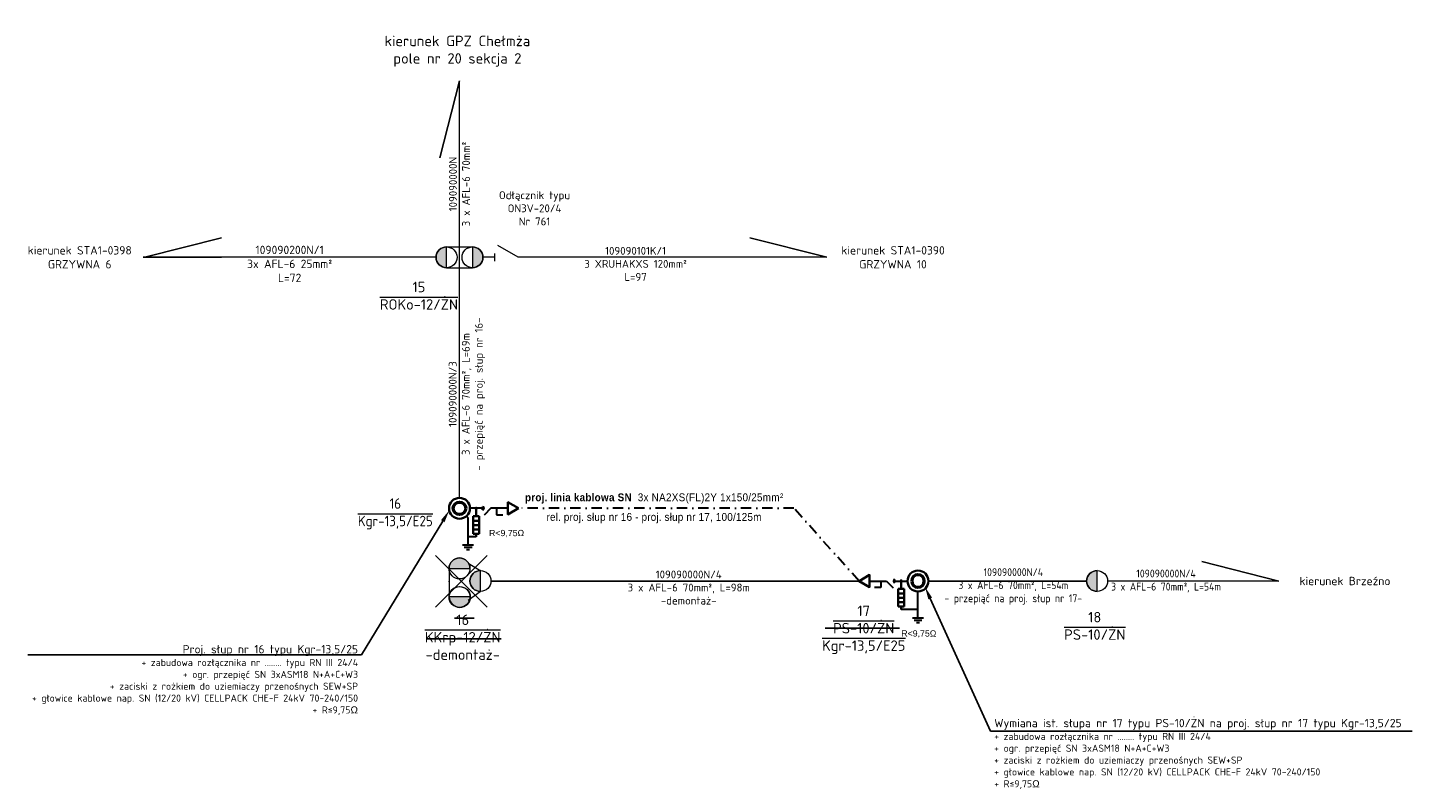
# Model space of a CAD drawing. Header units: metres. Extents: x -1993 to 4624, y 674 to 2411.
# Tile 8 of 14: x 323 to 654, y 1419 to 1600. Entities that reach past the tile are written whole.
import ezdxf
from ezdxf import colors
from ezdxf.entities.mleader import LeaderData, LeaderLine
from ezdxf.math import Vec2, Vec3

# ---------------------------------------------------------------- set-up
doc = ezdxf.new("R2010")
doc.units = ezdxf.units.M
doc.linetypes.add('DASHDOT2', pattern=[0.5, 0.25, -0.125, 0, -0.125])
doc.layers.add('# OBMBS-9x-19xxx __EI_opis_SN', color=1, linetype='Continuous', lineweight=0)
doc.layers.add('# OBMBS-9x-19xxx _SN PROJ. KABLE 15kV', color=10, linetype='DASHDOT2', lineweight=30)
doc.layers.add('# OBMBS-9x-19xxx _EI_ schemat', color=1, linetype='Continuous')
doc.layers.add('# OBMBS-9x-19xxx _EI_demontaż SN', color=1, linetype='Demontaż_(6m)')
doc.layers.add('PP_isnt. słup SN', color=7, linetype='Continuous', lineweight=9, true_color=0x000000)
doc.styles.add('linie', font='simplex.shx', dxfattribs={"height": 1})
doc.styles.add('PLS_View', font='arial.ttf')
doc.styles.add('PP_opis 2.0', font='ARIALN.TTF', dxfattribs={"height": 2})
doc.styles.get("Standard").update_dxf_attribs({"font": 'ARIAL.TTF'})
doc.linetypes.add('Demontaż_(6m)', pattern='A,6,["x",linie,S=2,R=0,X=-0.5238,Y=-0.66667],0', length=6)

# ---------------------------------------------------------------- blocks, each defined once
blk = doc.blocks.new('G$C0D73F9A8')
at = {"layer": 'PP_isnt. słup SN', "transparency": 33554687}
h = blk.add_hatch(color=0, dxfattribs=at)
h.dxf.hatch_style = 1
edge = h.paths.add_edge_path()
edge.add_line((0, -2), (0, 2))
edge.add_arc((0, 0), 2, 90, 270)
at = {"layer": 'PP_isnt. słup SN', "color": 0}
blk.add_lwpolyline([(0, -2), (0, 2)], dxfattribs=at)
blk.add_circle((0, 0), 2, dxfattribs=at)
blk.add_arc((0, 0), 2, 90, 270, dxfattribs=at)
blk = doc.blocks.new('Ogranicznik')
at = {"layer": '# OBMBS-9x-19xxx _EI_ schemat', "color": 0, "lineweight": 35}
for p, q in [((-2.47, 3.06), (-2.47, 7.28)), ((-1.07, 7.28), (-2.47, 7.28)), ((-1.77, 9.18), (-1.77, 7.28)), ((-1.07, 3.06), (-1.07, 7.28)), ((-1.07, 6.22), (-2.47, 6.22)), ((-1.07, 5.17), (-2.47, 5.17)), ((-1.07, 4.11), (-2.47, 4.11)), ((-1.07, 3.06), (-2.47, 3.06)), ((-1.76, 3.06), (-1.76, 2.36))]:
    blk.add_line(p, q, dxfattribs=at)
blk = doc.blocks.new('G$C4EA4917E')
at = {"layer": '# OBMBS-9x-19xxx _EI_ schemat', "color": 1, "lineweight": 30, "ltscale": 0.5}
for p, q in [((8, 7.74), (5, 7.74)), ((10, 7.74), (8.39, 6.13)), ((14.06, 7.74), (10, 7.74))]:
    blk.add_line(p, q, dxfattribs=at)
at = {"layer": '# OBMBS-9x-19xxx _EI_ schemat', "color": 1, "lineweight": 30}
for p, q in [((11.35, 7.74), (11.35, 6.16)), ((11.35, 6.16), (12.89, 6.16))]:
    blk.add_line(p, q, dxfattribs=at)
at = {"layer": '# OBMBS-9x-19xxx _EI_ schemat', "color": 1, "lineweight": 35, "ltscale": 0.5}
blk.add_lwpolyline([(16.57, 7.74), (14.06, 9.19), (14.06, 6.29)], close=True, dxfattribs=at)
at = {"layer": '# OBMBS-9x-19xxx _EI_ schemat', "color": 1, "lineweight": 35}
blk.add_circle((2.5, 7.74), 2.5, dxfattribs=at)
at = {"layer": '# OBMBS-9x-19xxx _EI_ schemat', "color": 1, "lineweight": 50}
blk.add_circle((2.5, 7.74), 1.5, dxfattribs=at)
at = {"layer": '# OBMBS-9x-19xxx _EI_ schemat', "color": 1, "linetype": 'ByBlock', "lineweight": 40, "ltscale": 0.5}
blk.add_circle((6.5, 7.74), 0.0873, dxfattribs=at)
at = {"layer": '# OBMBS-9x-19xxx _EI_ schemat', "color": 1, "lineweight": 30}
blk.add_blockref('Ogranicznik', (8.27, -1.44), dxfattribs=at)
blk = doc.blocks.new('G$CF36D3B97')
at = {"layer": '# OBMBS-9x-19xxx _EI_ schemat', "color": 0, "linetype": 'Continuous', "lineweight": 30}
for p, q in [((1.75, 1.5), (1.75, 10.01)), ((3.5, 1.5), (0, 1.5)), ((3, 0.75), (0.5, 0.75)), ((2.25, 0), (1.25, 0))]:
    blk.add_line(p, q, dxfattribs=at)

msp = doc.modelspace()

# ---------------------------------------------------------------- hatches: boundary and pattern name
at = {"lineweight": 20, "transparency": 33554687}
h = msp.add_hatch(color=256, dxfattribs=at)
h.dxf.hatch_style = 1
edge = h.paths.add_edge_path()
edge.add_arc((425.92, 1470.361), 2.5, 0, 180)
edge.add_line((423.42, 1470.361), (428.42, 1470.361))

# ---------------------------------------------------------------- linework, layer by layer
at = {"layer": '# OBMBS-9x-19xxx _EI_ schemat', "color": 1, "lineweight": 30}
for p, q in [((429.935, 1477.917, 116933313.807), (427.97, 1477.917, 116933313.807)), ((535.491, 1460.541, 109624981.694), (531.477, 1460.541, 109624981.694))]:
    msp.add_line(p, q, dxfattribs=at)
for points, elevation in [([(431.417, 1484.375), (431.423, 1485.088)], 116933313.807), ([(529.994, 1466.998), (529.988, 1467.711)], 109624981.694)]:
    msp.add_lwpolyline(points, dxfattribs=dict(at, elevation=elevation))
for centre, start, end in [((431.42, 1484.732, 116933313.807), 269.56115, 89.56115), ((529.991, 1467.355, 109624981.694), 90.43885, 270.43885)]:
    msp.add_arc(centre, 0.357, start, end, dxfattribs=at)
at = {"layer": '# OBMBS-9x-19xxx _EI_demontaż SN', "linetype": 'ByBlock'}
for p, q in [((420.152, 1473.456, 116933313.807), (432.535, 1461.072, 116933313.807)), ((432.535, 1473.456, 116933313.807), (420.152, 1461.072, 116933313.807)), ((429.42, 1458.455, 124241645.92), (424.713, 1458.455, 124241645.92)), ((531.066, 1456.069, 124241645.92), (513.348, 1456.069, 124241645.92)), ((435.841, 1453.495, 124241645.92), (418.124, 1453.495, 124241645.92))]:
    msp.add_line(p, q, dxfattribs=at)
at = {"layer": '# OBMBS-9x-19xxx _EI_demontaż SN'}
msp.add_line((521.425, 1467.355, 109624981.694), (433.358, 1467.355, 109624981.694), dxfattribs=at)
at = {"layer": '# OBMBS-9x-19xxx _SN PROJ. KABLE 15kV', "ltscale": 10, "elevation": 109624981.694}
msp.add_lwpolyline([(521.425, 1467.355), (505.858, 1484.732), (440.619, 1484.732)], dxfattribs=at)
at = {"linetype": 'ByBlock', "lineweight": -2, "ltscale": 5}
for p, q in [((421.233, 1568.547, 116933313.807), (425.92, 1586.907, 116933313.807)), ((369.074, 1549.416, 116933313.807), (350.715, 1544.728, 116933313.807)), ((495.344, 1549.416, 116933313.807), (513.704, 1544.728, 116933313.807)), ((350.324, 1544.728, 116933313.807), (369.074, 1544.728, 116933313.807)), ((603.353, 1472.042, 109624981.694), (621.712, 1467.355, 109624981.694))]:
    msp.add_line(p, q, dxfattribs=at)
at = {"lineweight": 20}
for p, q in [((425.92, 1516.907, 116933313.807), (425.92, 1586.907, 116933313.807)), ((420.324, 1544.728, 116933313.807), (350.324, 1544.728, 116933313.807)), ((425.92, 1487.232, 116933313.807), (425.92, 1542.228, 116933313.807)), ((513.704, 1544.728, 116933313.807), (443.704, 1544.728, 116933313.807)), ((621.712, 1467.355, 109624981.694), (580.807, 1467.355, 109624981.694))]:
    msp.add_line(p, q, dxfattribs=at)
msp.add_line((575.807, 1467.355, 109624981.694), (537.991, 1467.355, 109624981.694))
at = {"color": 7, "lineweight": 20, "elevation": 116933313.807}
for points in [[(422.824, 1547.228), (429.016, 1547.228)], [(422.824, 1542.228), (429.016, 1542.228)]]:
    msp.add_lwpolyline(points, dxfattribs=at)
at = {"lineweight": 20}
for points, elevation in [([(434.329, 1543.791), (434.329, 1545.666)], 116933313.807), ([(443.704, 1544.728), (439.954, 1544.728), (435.082, 1547.541)], 116933313.807), ([(434.329, 1544.728), (431.516, 1544.728)], 116933313.807), ([(423.42, 1470.361), (423.42, 1464.169)], 109624981.694), ([(423.42, 1470.361), (428.42, 1470.361)], 109624981.694), ([(428.141, 1471.509), (430.858, 1469.855)], 109624981.694), ([(430.858, 1469.855), (430.858, 1464.855)], 109624981.694), ([(427.996, 1462.775), (430.858, 1464.855)], 109624981.694)]:
    msp.add_lwpolyline(points, dxfattribs=dict(at, elevation=elevation))
at = {"linetype": 'ByBlock', "lineweight": -2, "ltscale": 5, "elevation": 116933313.807}
msp.add_lwpolyline([(350.324, 1544.728), (351.105, 1544.728)], dxfattribs=at)
at = {"color": 1, "lineweight": 30, "ltscale": 0.5, "elevation": 116933313.807}
msp.add_lwpolyline([(427.97, 1482.406), (427.573, 1482.856)], dxfattribs=at)
at = {"lineweight": 20}
for centre in [(425.92, 1470.361, 109624981.694), (425.92, 1463.536, 116933313.807)]:
    msp.add_circle(centre, 2.5, dxfattribs=at)
msp.add_arc((425.92, 1470.361, 109624981.694), 2.5, 0, 180, dxfattribs=at)
for p in [(430.858, 1469.855, 109624981.694), (423.42, 1467.236, 109624981.694), (428.42, 1467.236, 109624981.694), (430.858, 1464.855, 109624981.694)]:
    msp.add_point(p, dxfattribs=at)

# ---------------------------------------------------------------- block references
at = {"layer": '# OBMBS-9x-19xxx _EI_ schemat', "color": 1}
msp.add_blockref('G$C4EA4917E', (423.42, 1476.993, 116933313.807), dxfattribs=at)
at = {"layer": '# OBMBS-9x-19xxx _EI_ schemat', "color": 1, "ltscale": 0.5, "yscale": 0.75, "zscale": 0.75}
for p, xscale in [((429.283, 1474.899, 116933313.807), -0.75), ((534.178, 1457.348, 109624981.694), 0.75)]:
    msp.add_blockref('G$CF36D3B97', p, dxfattribs=dict(at, xscale=xscale))
at = {"layer": '# OBMBS-9x-19xxx _EI_ schemat', "color": 1, "xscale": -1}
msp.add_blockref('G$C4EA4917E', (537.991, 1459.616, 109624981.694), dxfattribs=at)
at = {"color": 7, "lineweight": 20, "xscale": 1.25, "yscale": 1.25, "zscale": 1.25}
for p in [(422.824, 1544.728, 116933313.807), (578.307, 1467.355, 109624981.694)]:
    msp.add_blockref('G$C0D73F9A8', p, dxfattribs=at)
at = {"color": 7, "lineweight": 20, "xscale": 1.25, "yscale": 1.25, "zscale": 1.25, "rotation": 180}
msp.add_blockref('G$C0D73F9A8', (429.016, 1544.728, 116933313.807), dxfattribs=at)
at = {"lineweight": 20, "xscale": 1.25, "yscale": 1.25, "zscale": 1.25}
msp.add_blockref('G$C0D73F9A8', (430.92, 1467.356, 109624981.694), dxfattribs=at)
at = {"lineweight": 20, "xscale": 1.25, "yscale": 1.25, "zscale": 1.25, "rotation": 90}
msp.add_blockref('G$C0D73F9A8', (425.982, 1463.537, 116933313.807), dxfattribs=at)

# ---------------------------------------------------------------- texts
at = {"layer": '# OBMBS-9x-19xxx _EI_ schemat', "color": 1, "lineweight": 30, "char_height": 1.5, "width": 11.16446, "attachment_point": 1}
for insert in [(432.982, 1479.578), (531.502, 1455.577)]:
    msp.add_mtext('R<9,75Ω', dxfattribs=dict(at, insert=insert))
at = {"lineweight": 20, "attachment_point": 5, "style": 'PP_opis 2.0'}
for s, insert, char_height, width in [('\\pxsm1;{\\fISOCPEUR|b0|i0|c238|p34;kierunek GPZ Chełmża\\fImpact|b0|i0|c238|p34;\\P\\fISOCPEUR|b0|i0|c238|p34;pole nr 20 sekcja 2}', (425.409, 1593.989, 116933313.807), 2.5, 38.24606), ('\\pxsm1;{\\fISOCPEUR|b0|i0|c238|p34;kierunek STA1-0398\\PGRZYWNA 6}', (335.153, 1544.728, 116933313.807), 2, 39.62705), ('\\pxsm1;{\\fISOCPEUR|b0|i0|c238|p34;kierunek STA1-0390\\PGRZYWNA 10}', (529.528, 1544.728, 116933313.807), 2, 34.97688), ('\\pxsm1.5;{\\T1.05;\\W0.9;\\fArial|b1|i0|c238|p34;\\C1;proj. linia kablowa SN\\fArial|b0|i0|c238|p34;  3x NA2XS(FL)2Y 1x150/25mm²\\Prel. proj. słup nr 16 - proj. słup nr 17, 100/125m}', (472.453, 1484.732, 109624981.694), 1.875, 142.33017), ('\\pxsm1;{\\fISOCPEUR|b0|i0|c238|p34;kierunek Brzeźno}', (637.536, 1467.355, 109624981.694), 2, 22.67397)]:
    msp.add_mtext(s, dxfattribs=dict(at, insert=insert, char_height=char_height, width=width))
at = {"color": 0, "linetype": 'DASHDOT2', "lineweight": 15, "ltscale": 100, "char_height": 1.875, "width": 52.52317, "attachment_point": 5, "rotation": 90, "style": 'PP_opis 2.0'}
for s, insert in [('{\\fISOCPEUR|b0|i0|c238|p34;\\C256;109090000N\\P\\C0;3 x AFL-6 70mm²}', (425.92, 1562.243, 116933313.807)), ('{\\fISOCPEUR|b0|i0|c238|p34;\\C256;109090000N/3\\P\\C0;3 x AFL-6 70mm², L=69m\\P\\C1;- przepiąć na proj. słup nr 16-}', (427.697, 1512.042, 116933313.807))]:
    msp.add_mtext(s, dxfattribs=dict(at, insert=insert))
at = {"color": 0, "linetype": 'DASHDOT2', "lineweight": 15, "ltscale": 100, "char_height": 1.875, "attachment_point": 5, "style": 'PP_opis 2.0'}
for s, insert, width in [('{\\fISOCPEUR|b0|i0|c238|p34;\\C256;Odłącznik typu ON3V-20/4\\P\\C0;Nr 761}', (443.845, 1556.44, 116933313.807), 20.36744), ('{\\C256; \\P\\fISOCPEUR|b0|i0|c238|p34;\\H1.066667x;109090200N/1\\P\\C0;3x \\C256;AFL-6 25\\C0;mm²\\PL=72}', (385.324, 1544.728, 116933313.807), 52.52317), ('{\\C256; \\P\\fISOCPEUR|b0|i0|c238|p34;109090101K/1\\P\\C0;3 \\C256;XRUHAKXS 120\\C0;mm²\\PL=97}', (468.001, 1544.728, 116933313.807), 30.1553), ('{\\C1; \\P\\fISOCPEUR|b0|i0|c238|p34;109090000N/4\\P3 x AFL-6 70mm², L=98m\\P-demontaż-}', (480.699, 1467.355, 109624981.694), 52.52317), ('{\\W0.9;\\fISOCPEUR|b0|i0|c238|p34;\\C256;109090000N/4\\P\\C0;3 x AFL-6 70mm², L=54m\\P\\C1;- przepiąć na proj. słup nr 17-}', (558.275, 1466.061, 109624981.694), 52.52317), ('{\\W0.9;\\fISOCPEUR|b0|i0|c238|p34;\\C256;109090000N/4\\P\\C0;3 x AFL-6 70mm², L=54m}', (594.776, 1467.355, 109624981.694), 52.52317)]:
    msp.add_mtext(s, dxfattribs=dict(at, insert=insert, width=width))
at = {"color": 0, "lineweight": 20, "char_height": 2.5, "attachment_point": 5, "style": 'PP_opis 2.0'}
for s, insert, width in [('{\\fISOCPEUR|b0|i0|c238|p34;15\\P\\OROKo-12/ŻN}', (416.214, 1535.552, 127895811.977), 13.0076), ('{\\W0.9;\\fISOCPEUR|b0|i0|c238|p34;\\C1;16\\P\\O\\fISOCPEUR|b1|i0|c238|p34;Kgr-13,5/E25}', (410.576, 1483.406, 124241645.92), 13.0076), ('\\pxqc;{\\fISOCPEUR|b0|i0|c238|p34;\\C256;16\\P\\OKKrp-12/ŻN\\P\\o\\C1;-demontaż-}', (426.692, 1453.917, 124241645.92), 23.83159), ('{\\fISOCPEUR|b0|i0|c238|p34;\\C1;17\\P\\O\\C256;PS-10/ŻN\\P\\fISOCPEUR|b1|i0|c238|p34;\\C1;Kgr-13,5/E25}', (522.524, 1455.699, 124241645.92), 13.0076), ('{\\fISOCPEUR|b0|i0|c238|p34;18\\fImpact|b0|i0|c238|p34;\\P\\O\\fISOCPEUR|b0|i0|c238|p34;PS-10/ŻN}', (577.739, 1456.63, 113279147.751), 48.4288)]:
    msp.add_mtext(s, dxfattribs=dict(at, insert=insert, width=width))

# ---------------------------------------------------------------- leaders
at = {"layer": '# OBMBS-9x-19xxx __EI_opis_SN', "color": 1}
ml = msp.add_multileader_mtext('Standard', dxfattribs=at)
ml.set_content('\\pxsm1,qr;{\\fISOCPEUR|b1|i0|c238|p34;Proj. słup nr 16 typu Kgr-13,5/25\\P\\fISOCPEUR|b0|i0|c238|p34;\\H0.85x;+ zabudowa rozłącznika nr ........ typu RN III 24/4\\P  + ogr. przepięć SN 3xASM18 N+A+C+W3\\P+ zaciski z rożkiem do uziemiaczy przenośnych SEW+SP\\P+ głowice kablowe nap. SN (12/20 kV) CELLPACK CHE-F 24kV 70-240/150\\P+ R≤9,75Ω}', color=256, style='PLS_View')
ml.set_leader_properties()
ml.build(insert=Vec2(0, 0))
ml.multileader.update_dxf_attribs({"text_left_attachment_type": 6, "text_right_attachment_type": 6, "dogleg_length": 0.36, "arrow_head_size": 3})
ctx = ml.context
ctx.base_point, ctx.char_height, ctx.arrow_head_size, ctx.landing_gap_size, ctx.plane_origin = Vec3(324.501, 1449.714, 116933313.807), 2, 3, 0.5, Vec3(429.04, 1504.927, 116933313.807)
ctx.left_attachment, ctx.right_attachment, ctx.text_align_type = 6, 6, 2
notes = []
notes.append((ctx, [(0, (1, 1, 0), (402.531, 1449.714, 116933313.807), (-1, 0), 0.36, [(0, [(423.472, 1484.224, 116933313.807)], 0, [])])]))
ctx.mtext.insert, ctx.mtext.width, ctx.mtext.alignment, ctx.mtext.line_spacing_factor, ctx.mtext.flow_direction = Vec3(401.671, 1452.054, 116933313.807), 78.17066, 3, 0.75, 5
ml = msp.add_multileader_mtext('Standard', dxfattribs=at)
ml.set_content('\\pxsm1,ql;{\\fISOCPEUR|b1|i0|c238|p34;Wymiana ist. słupa\\fISOCPEUR|b0|i0|c238|p34; nr 17 typu PS-10/ŻN na proj. słup nr 17 typu \\fISOCPEUR|b1|i0|c238|p34;Kgr-13,5/25\\P\\fISOCPEUR|b0|i0|c238|p34;\\H0.85x;+ zabudowa rozłącznika nr ........ typu RN III 24/4\\P+ ogr. przepięć SN 3xASM18 N+A+C+W3\\P+ zaciski z rożkiem do uziemiaczy przenośnych SEW+SP\\P+ głowice kablowe nap. SN (12/20 kV) CELLPACK CHE-F 24kV 70-240/150\\P+ R≤9,75Ω}', color=256, style='PLS_View')
ml.set_leader_properties()
ml.build(insert=Vec2(0, 0))
ml.multileader.update_dxf_attribs({"text_left_attachment_type": 6, "text_right_attachment_type": 6, "dogleg_length": 0.36, "arrow_head_size": 3})
ctx = ml.context
ctx.base_point, ctx.char_height, ctx.arrow_head_size, ctx.landing_gap_size, ctx.plane_origin = Vec3(553.216, 1431.46, 116933313.807), 2, 3, 0.5, Vec3(563.207, 1486.605, 116933313.807)
ctx.left_attachment, ctx.right_attachment = 6, 6
notes.append((ctx, [(0, (1, 1, 0), (552.856, 1431.46, 116933313.807), (1, 0), 0.36, [(0, [(537.181, 1465.902, 116933313.807)], 0, [])])]))
ctx.mtext.insert, ctx.mtext.width, ctx.mtext.line_spacing_factor, ctx.mtext.flow_direction = Vec3(553.716, 1434.4, 116933313.807), 98.92974, 0.75, 5
for ctx, leaders in notes:
    for number, flags, end, landing, length, lines in leaders:
        leader = LeaderData()
        leader.index, (leader.has_last_leader_line, leader.has_dogleg_vector, leader.attachment_direction) = number, flags
        leader.last_leader_point, leader.dogleg_vector, leader.dogleg_length = Vec3(end), Vec3(landing), length
        for number, points, colour, breaks in lines:
            line = LeaderLine()
            line.index, line.vertices, line.color, line.breaks = number, Vec3.list(points), colors.encode_raw_color(colour), breaks
            leader.lines.append(line)
        ctx.leaders.append(leader)

doc.saveas('drawing.dxf')
